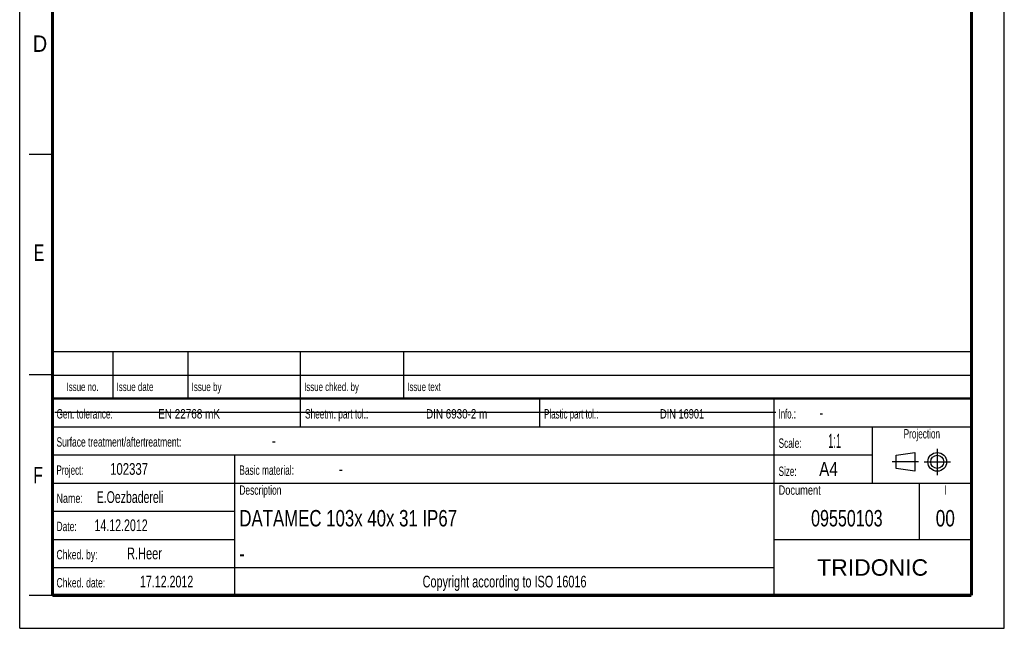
# Model space of a CAD drawing. Header units: millimetres. Extents: x 0 to 210, y 0 to 297.
# Tile 1 of 12: x 0 to 210, y 0 to 130. Entities that reach past the tile are written whole.
import ezdxf
from ezdxf.enums import TextEntityAlignment as Align

# ---------------------------------------------------------------- set-up
doc = ezdxf.new("R2010")
doc.units = ezdxf.units.MM
doc.header["$LTSCALE"] = 19.36
doc.linetypes.add('CENTER', pattern=[0.6, 0.375, -0.075, 0.075, -0.075])
doc.layers.get('0').update_dxf_attribs({"linetype": 'CONTINUOUS'})
doc.layers.add('DEFAULT_1', color=7, linetype='CENTER')
doc.layers.add('Z_NOTICE', color=7, linetype='CONTINUOUS')
doc.styles.add('TEXTSTYLE_2', font='txt', dxfattribs={"width": 0.75})
doc.styles.add('TEXTSTYLE_4', font='arial.ttf')

# ---------------------------------------------------------------- blocks, each defined once
blk = doc.blocks.new('SYMBOL_2_BL0', base_point=(192.31, 35.47))
at = {"color": 2, "linetype": 'CONTINUOUS'}
for p, q in [((186.91, 36.87), (190.91, 37.47)), ((186.91, 34.07), (186.91, 36.87)), ((190.91, 37.47), (190.91, 33.47)), ((190.91, 33.47), (186.91, 34.07))]:
    blk.add_line(p, q, dxfattribs=at)
for radius in [2, 1.4]:
    blk.add_circle((195.71, 35.47), radius, dxfattribs=at)
at = {"layer": 'DEFAULT_1', "color": 2, "linetype": 'CENTER'}
for p, q in [((195.71, 38.27), (195.71, 32.67)), ((191.71, 35.47), (186.11, 35.47)), ((192.91, 35.47), (198.5, 35.47))]:
    blk.add_line(p, q, dxfattribs=at)

msp = doc.modelspace()

# ---------------------------------------------------------------- linework, layer by layer
at = {"color": 2, "linetype": 'CONTINUOUS'}
for p, q in [((0, 0), (0, 297)), ((210, 0), (210, 297)), ((7, 101), (2, 101)), ((6.914, 48.96), (6.914, 58.96)), ((6.914, 58.96), (202.914, 58.96)), ((19.914, 48.96), (19.914, 58.96)), ((35.914, 48.96), (35.914, 58.96)), ((59.914, 48.96), (59.914, 58.96)), ((81.914, 48.96), (81.914, 58.96)), ((202.914, 48.96), (202.914, 58.96)), ((7, 54), (2, 54)), ((6.914, 53.96), (202.914, 53.96)), ((6.914, 6.96), (6.914, 48.96)), ((6.914, 48.96), (202.914, 48.96)), ((6.914, 48.96), (202.914, 48.96)), ((59.914, 42.96), (59.914, 48.96)), ((110.914, 42.96), (110.914, 48.96)), ((160.914, 6.96), (160.914, 48.96)), ((202.914, 6.96), (202.914, 48.96)), ((6.914, 42.96), (202.914, 42.96)), ((181.914, 30.96), (181.914, 42.96)), ((6.914, 36.96), (181.914, 36.96)), ((45.914, 6.96), (45.914, 36.96)), ((6.914, 30.96), (202.914, 30.96)), ((191.914, 18.96), (191.914, 30.96)), ((6.914, 24.96), (45.914, 24.96)), ((6.914, 18.96), (45.914, 18.96)), ((160.914, 18.96), (202.914, 18.96)), ((6.914, 12.96), (160.914, 12.96)), ((7, 7), (2, 7)), ((6.914, 6.96), (202.914, 6.96)), ((0, 0), (210, 0))]:
    msp.add_line(p, q, dxfattribs=at)
at = {"color": 7, "linetype": 'CONTINUOUS'}
msp.add_line((7.468, 46.042), (161.268, 46.042), dxfattribs=at)
for points, const_width in [([(7, 7), (7, 290)], 0.7), ([(203, 7), (203, 290)], 0.7), ([(7, 49), (203, 49)], 0.5), ([(7, 7), (203, 7)], 0.7)]:
    msp.add_lwpolyline(points, dxfattribs=dict(at, const_width=const_width))

# ---------------------------------------------------------------- block references
at = {"color": 2, "linetype": 'CONTINUOUS'}
msp.add_blockref('SYMBOL_2_BL0', (192.305, 35.47), dxfattribs=at)

# ---------------------------------------------------------------- texts
at = {"color": 5, "linetype": 'CONTINUOUS', "style": 'TEXTSTYLE_2'}
for s, width, p in [('D', 0.904762, (2.807, 122.857)), ('E', 0.714286, (3.002, 78.302)), ('F', 0.714286, (2.922, 30.897))]:
    msp.add_text(s, height=3.5, dxfattribs=dict(at, width=width)).set_placement(p)
at = {"layer": 'Z_NOTICE', "color": 5, "linetype": 'CONTINUOUS', "style": 'TEXTSTYLE_2'}
for s, height, width, p in [('Issue date ', 1.8, 0.707792, (20.664, 50.56)), ('Issue by ', 1.8, 0.71164, (36.664, 50.56)), ('Issue chked. by', 1.8, 0.698413, (60.664, 50.56)), ('Issue text ', 1.8, 0.694805, (82.664, 50.56)), ('Gen. tolerance:', 2, 0.657143, (7.851, 44.71)), ('EN 22768 mK', 2, 0.792208, (29.53, 44.71)), ('Sheetm. part tol.:', 2, 0.662698, (60.851, 44.71)), ('DIN 6930-2 m', 2, 0.78373, (86.672, 44.71)), ('Plastic part tol.:', 2, 0.632275, (111.851, 44.71)), ('DIN 16901', 2, 0.73545, (136.577, 44.71)), ('Info.: ', 2, 0.622449, (161.851, 44.71)), ('-', 2.5, 0.714286, (170.565, 44.71)), ('Surface treatment/aftertreatment: ', 2, 0.67577, (7.851, 38.71)), ('Scale:  ', 2, 0.660714, (161.851, 38.46)), ('1:1', 3, 0.5, (172.422, 38.46)), ('-', 2.5, 0.714286, (53.803, 38.71)), ('Project: ', 2, 0.634921, (7.851, 32.71)), ('102337', 2.5, 0.72619, (19.28, 32.71)), ('Basic material: ', 2, 0.66369, (46.851, 32.71)), ('-', 2.5, 0.714286, (68.089, 32.71)), ('Size: ', 2, 0.646825, (161.851, 32.46)), (' A4', 3, 0.809524, (169.613, 32.46)), ('E.Oezbadereli', 2.5, 0.672161, (16.422, 26.71)), ('Description', 2, 0.670996, (46.851, 28.46)), ('Document', 2, 0.738095, (161.851, 28.46)), ('Name: ', 2, 0.714286, (7.851, 26.71)), ('14.12.2012', 2.5, 0.678571, (15.946, 20.71)), ('Date: ', 2, 0.674603, (7.851, 20.71)), ('Chked. by: ', 2, 0.683983, (7.851, 14.71)), ('R.Heer', 2.5, 0.702381, (22.899, 14.71)), ('Chked. date: ', 2, 0.684982, (7.851, 8.71)), ('17.12.2012', 2.5, 0.678571, (25.661, 8.71))]:
    msp.add_text(s, height=height, dxfattribs=dict(at, width=width)).set_placement(p)
for s, height, width, p in [('Issue no.', 1.8, 0.698413, (13.414, 50.56)), ('Projection', 2, 0.652381, (192.414, 40.46)), ('I', 2, 0.642857, (197.414, 28.46)), ('Copyright according to ISO 16016', 2.5, 0.694196, (103.414, 8.71))]:
    msp.add_text(s, height=height, dxfattribs=dict(at, width=width)).set_placement(p, align=Align.CENTER)
at = {"layer": 'Z_NOTICE', "color": 7, "linetype": 'CONTINUOUS', "style": 'TEXTSTYLE_2'}
for s, width, p in [('DATAMEC 103x 40x 31 IP67', 0.765873, (46.851, 21.71)), ('-', 0.714286, (46.851, 14.21))]:
    msp.add_text(s, height=3.5, dxfattribs=dict(at, width=width)).set_placement(p)
for s, width, p in [('09550103', 0.732143, (176.414, 21.71)), ('00', 0.785714, (197.414, 21.71))]:
    msp.add_text(s, height=3.5, dxfattribs=dict(at, width=width)).set_placement(p, align=Align.CENTER)
at = {"layer": 'Z_NOTICE', "color": 5, "linetype": 'CONTINUOUS', "style": 'TEXTSTYLE_4'}
msp.add_text('TRIDONIC', height=3.5, dxfattribs=at).set_placement((181.914, 11.21), align=Align.CENTER)

doc.saveas('drawing.dxf')
